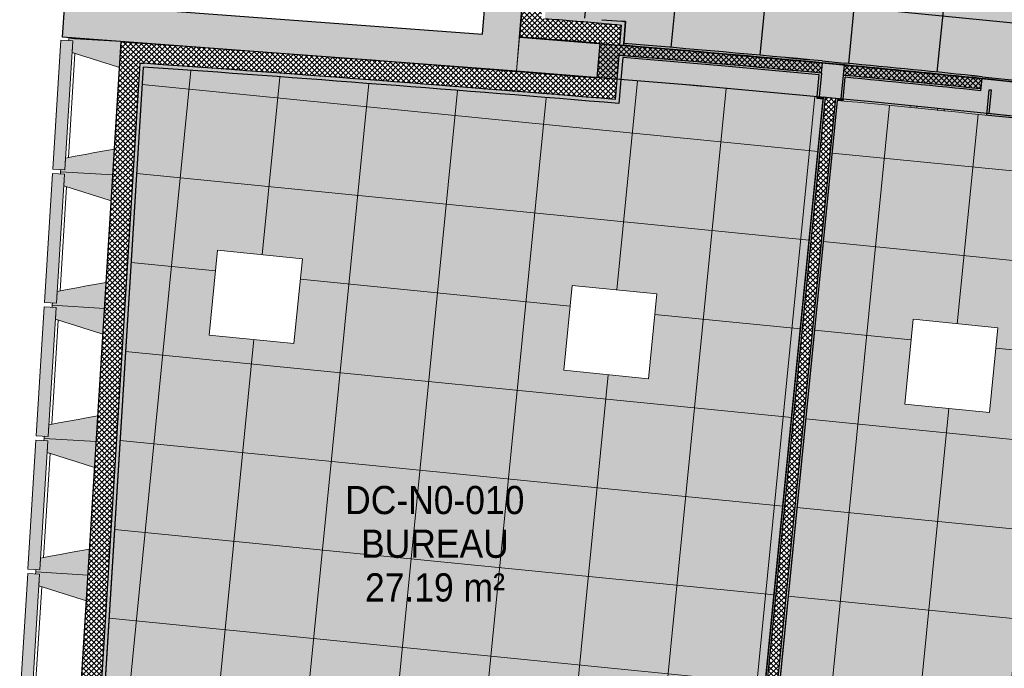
# Model space of a CAD drawing. Header units: centimetres. Extents: x -3137 to 8943, y -3619 to 550.
# Tile 24 of 47: x 5458 to 6122, y -2733 to -2296. Entities that reach past the tile are written whole.
import ezdxf

# ---------------------------------------------------------------- set-up
doc = ezdxf.new("R2010")
doc.units = ezdxf.units.CM
for name, color, linetype, lineweight in [('0-1', 7, 'Continuous', 5), ('ANNOTATIONS-6', 7, 'Continuous', 18), ('HACHURE_C-5', 7, 'Continuous', 18), ('MUR', 7, 'Continuous', 25), ('MUR_C', 7, 'Continuous', 25), ('OSSATURE', 7, 'Continuous', 18), ('OSSATURE_C', 7, 'Continuous', 18), ('PLAF', 7, 'Continuous', 25), ('PLAF-motif surf', 7, 'Continuous', 25)]:
    doc.layers.add(name, color=color, linetype=linetype, lineweight=lineweight)
for name, color, linetype, lineweight, true_color in [('ANNOTATIONS-5', 7, 'Continuous', 18, 0xffcd9b), ('ETIQUETTE-1', 9, 'Continuous', 30, 0x808080), ('HACHURE_C-3', 7, 'Continuous', 5, 0xdadada), ('HACHURE_C-4', 7, 'Continuous', 25, 0xdadada), ('HACHURE_C-7', 7, 'Continuous', 25, 0x787878), ('OSSATURE-4', 7, 'Continuous', 5, 0x787878)]:
    doc.layers.add(name, color=color, linetype=linetype, lineweight=lineweight, true_color=true_color)
doc.styles.add('Arial', font='arial.ttf', dxfattribs={"width": 0.9, "height": 19})
pattern_1 = [(45, (0, 0), (-1.767767, 1.767767), []), (135, (0, 0), (-1.767767, -1.767767), [])]
pattern_2 = [(0, (0, 0), (40.64, 10.16), [1.676, -28.804, 1.676, -28.804, -162.56]), (0, (0, 0), (40.64, 10.16), [-60.96, 1.676, -59.284, 1.676, -28.804, -71.12]), (0, (0, 0), (40.64, 10.16), [-152.4, 1.676, -18.644, 1.676, -49.124]), (120, (15.24, 5.08), (-29.11882, 30.115272), [1.676, -28.804, 1.676, -28.804, -162.56]), (120, (15.24, 5.08), (-29.11882, 30.115272), [-60.96, 1.676, -59.284, 1.676, -28.804, -71.12]), (120, (15.24, 5.08), (-29.11882, 30.115272), [-152.4, 1.676, -18.644, 1.676, -49.124]), (240, (20.32, 25.4), (-11.52118, -40.275272), [1.676, -28.804, 1.676, -28.804, -162.56]), (240, (20.32, 25.4), (-11.52118, -40.275272), [-60.96, 1.676, -59.284, 1.676, -28.804, -71.12]), (240, (20.32, 25.4), (-11.52118, -40.275272), [-152.4, 1.676, -18.644, 1.676, -49.124])]

# ---------------------------------------------------------------- blocks, each defined once
blk = doc.blocks.new('B02_ARC_rvt-3-DDDD_AAA_NNNN_CCC_1_50_N0_Faux plafonds')
at = {"layer": 'ANNOTATIONS-6'}
h = blk.add_hatch(dxfattribs=at)
h.set_pattern_fill('FP_50', color=256, style=0, pattern_type=2)
h.set_pattern_definition([(84.335, (-1090.07, -2646.58), (59.707, -5.923), []), (354.335, (-1090.07, -2646.58), (-5.923, -59.707), [])])
h.paths.add_polyline_path([(-903.48, -2965.4), (-842.38, -2349.36), (-846.55, -2348.95), (-846.45, -2347.84), (-929.71, -2340.23), (-943.7, -2339.05), (-978.72, -2336.2), (-980.03, -2352.35), (-1147.04, -2339.02), (-1300.46, -2327.76), (-1337.89, -2930.14), (-1229.05, -2937.56), (-1115.75, -2946.3), (-1011.25, -2955.24), (-915.03, -2964.31)])
h.paths.add_polyline_path([(-989.75, -2836.26), (-1046.87, -2830.59), (-1041.21, -2773.47), (-984.09, -2779.14)])
h.paths.add_polyline_path([(-1228.58, -2812.57), (-1285.7, -2806.9), (-1280.04, -2749.78), (-1222.92, -2755.45), (-1223.22, -2758.49)])
h.paths.add_polyline_path([(-960.14, -2537.72), (-1017.26, -2532.06), (-1011.6, -2474.94), (-954.48, -2480.6)])
h.paths.add_polyline_path([(-1198.97, -2514.03), (-1256.09, -2508.37), (-1250.42, -2451.25), (-1193.31, -2456.91), (-1194.07, -2464.63)])
h = blk.add_hatch(dxfattribs=at)
h.set_pattern_fill('FP_51', color=256, style=0, pattern_type=2)
h.set_pattern_definition([(84.335, (-621.763, -2693.03), (59.707, -5.923), []), (354.335, (-621.763, -2693.03), (-5.923, -59.707), [])])
h.paths.add_polyline_path([(-453.6, -3017.94), (-370.35, -2403.43), (-490.61, -2387.84), (-606.11, -2374.03), (-702.92, -2363.43), (-727.04, -2360.83), (-832.92, -2350.24), (-894.03, -2966.33), (-783.75, -2977.78), (-673.59, -2990.2), (-563.23, -3003.63), (-456.23, -3017.6)])
h.paths.add_polyline_path([(-521.45, -2882.71), (-578.57, -2877.04), (-572.9, -2819.92), (-515.78, -2825.59)])
h.paths.add_polyline_path([(-760.27, -2859.02), (-817.39, -2853.35), (-811.73, -2796.23), (-754.61, -2801.9)])
h.paths.add_polyline_path([(-491.54, -2584.2), (-548.66, -2578.54), (-542.99, -2521.42), (-485.87, -2527.08)])
h.paths.add_polyline_path([(-730.36, -2560.51), (-787.48, -2554.85), (-781.82, -2497.73), (-724.7, -2503.39)])
at = {"layer": 'HACHURE_C-3'}
for points in [[(-978.25, -2299.46), (-978.04, -2296.97), (-1011.96, -2294.23), (-1029.81, -2292.83), (-1030.01, -2295.32), (-984.77, -2298.93), (-979.78, -2299.34)], [(-843.22, -2324.91), (-843.11, -2323.66), (-910.02, -2317.57), (-976.74, -2311.88), (-976.85, -2313.13), (-909.91, -2318.84), (-856.89, -2323.66)], [(-1338.05, -2932.64), (-1300.31, -2325.26), (-1302.8, -2325.09), (-1340.54, -2932.48), (-1339.3, -2932.56)], [(-735.56, -2335.52), (-735.43, -2334.27), (-781.83, -2329.58), (-828, -2325.09), (-828.12, -2326.34), (-771.65, -2331.87)], [(-902.24, -2965.52), (-840.99, -2348.05), (-842.23, -2347.93), (-903.48, -2965.4), (-902.86, -2965.46)]]:
    blk.add_hatch(color=256, dxfattribs=at).paths.add_polyline_path(points)
at = {"layer": 'HACHURE_C-4'}
h = blk.add_hatch(color=256, dxfattribs=at)
h.paths.add_polyline_path([(-979.82, -2349.85), (-977.41, -2320.1), (-979.9, -2319.9), (-982.31, -2349.65), (-981.07, -2349.75)])
h.paths.add_polyline_path([(-976.85, -2313.13), (-975.55, -2297.18), (-978.04, -2296.97), (-979.34, -2312.92), (-978.09, -2313.02)])
for points in [[(-844, -2333.12), (-843.88, -2331.88), (-911.27, -2325.75), (-977.41, -2320.1), (-977.51, -2321.35), (-910.63, -2327.06), (-844.53, -2333.07)], [(-980.03, -2352.35), (-979.82, -2349.85), (-982.31, -2349.65), (-1141.27, -2336.93), (-1300.31, -2325.26), (-1300.46, -2327.76), (-1140.2, -2339.52), (-981.07, -2352.26)], [(-828.12, -2326.34), (-828, -2325.09), (-843.11, -2323.66), (-843.22, -2324.91), (-829, -2326.25)], [(-845.19, -2347.82), (-843.69, -2331.9), (-843.88, -2331.9), (-844, -2333.12), (-845.06, -2333.07), (-846.43, -2347.7)], [(-829.15, -2349.36), (-827.63, -2333.41), (-828.87, -2333.29), (-830.39, -2349.23)], [(-736.41, -2343.72), (-736.28, -2342.48), (-782.07, -2337.85), (-827.63, -2333.42), (-827.75, -2334.66), (-771.65, -2340.16), (-748.69, -2342.48)], [(-620.54, -2347.95), (-620.42, -2346.71), (-621.66, -2346.57), (-678.53, -2340.28), (-735.43, -2334.27), (-735.56, -2335.52), (-678.04, -2341.6), (-621.04, -2347.9)], [(-842.38, -2349.36), (-842.25, -2348.12), (-846.43, -2347.7), (-846.55, -2348.95), (-845.19, -2349.08)], [(-731.02, -2360.35), (-729.32, -2343.19), (-730.56, -2343.06), (-732.27, -2360.23)], [(-894.03, -2966.33), (-832.79, -2348.86), (-834.02, -2348.74), (-895.27, -2966.21), (-894.65, -2966.27)], [(-829.27, -2350.6), (-829.15, -2349.36), (-832.79, -2349), (-832.92, -2350.24), (-830.39, -2350.49)], [(-370.35, -2403.43), (-370.18, -2402.19), (-490.42, -2386.58), (-610.65, -2372.23), (-730.9, -2359.12), (-731.03, -2360.37), (-610.52, -2373.5), (-484.9, -2388.56), (-379.89, -2402.19)]]:
    blk.add_hatch(color=256, dxfattribs=at).paths.add_polyline_path(points)
at = {"layer": 'HACHURE_C-5'}
h = blk.add_hatch(dxfattribs=at)
h.set_pattern_fill('FP_43', color=256, style=0, pattern_type=2)
h.set_pattern_definition(pattern_1)
h.paths.add_polyline_path([(-1033.62, -2308.58), (-1019.13, -2133.93), (-1032.58, -2132.82), (-1047.08, -2307.55), (-1040.35, -2308.06)])
h = blk.add_hatch(dxfattribs=at)
h.set_pattern_fill('FP_43', color=256, style=0, pattern_type=2)
h.set_pattern_definition(pattern_1)
h.paths.add_polyline_path([(-992.79, -2311.82), (-991.7, -2298.37), (-1032.51, -2295.13), (-1033.62, -2308.58), (-1001.05, -2311.16)])
h = blk.add_hatch(dxfattribs=at)
h.set_pattern_fill('FP_43', color=256, style=0, pattern_type=2)
h.set_pattern_definition(pattern_1)
h.paths.add_polyline_path([(-981.22, -2336.19), (-978.25, -2299.46), (-991.7, -2298.37), (-994.68, -2335.07), (-982.31, -2336.1)])
h = blk.add_hatch(dxfattribs=at)
h.set_pattern_fill('FP_43', color=256, style=0, pattern_type=2)
h.set_pattern_definition(pattern_1)
h.paths.add_polyline_path([(-1341.38, -2945.95), (-1301.96, -2311.61), (-1315.43, -2310.67), (-1354.85, -2945.1), (-1345.15, -2945.71)])
h = blk.add_hatch(dxfattribs=at)
h.set_pattern_fill('FP_43', color=256, style=0, pattern_type=2)
h.set_pattern_definition(pattern_1)
h.paths.add_polyline_path([(-982.31, -2349.65), (-981.22, -2336.19), (-1001.05, -2334.57), (-1147.04, -2322.95), (-1301.96, -2311.61), (-1302.8, -2325.09), (-1287.8, -2326.18), (-1140.2, -2337.02), (-987.95, -2349.19)])
h = blk.add_hatch(dxfattribs=at)
h.set_pattern_fill('FP_43', color=256, style=0, pattern_type=2)
h.set_pattern_definition(pattern_1)
h.paths.add_polyline_path([(-843.88, -2331.88), (-843.22, -2324.91), (-910.63, -2318.78), (-979.34, -2312.92), (-979.9, -2319.9), (-972.38, -2320.53), (-910.02, -2325.86), (-844.53, -2331.82)])
h = blk.add_hatch(dxfattribs=at)
h.set_pattern_fill('FP_43', color=256, style=0, pattern_type=2)
h.set_pattern_definition(pattern_1)
h.paths.add_polyline_path([(-736.28, -2342.48), (-735.56, -2335.52), (-781.95, -2330.83), (-828.12, -2326.34), (-828.78, -2333.3), (-814.76, -2334.66), (-769.65, -2339.1)])
h = blk.add_hatch(dxfattribs=at)
h.set_pattern_fill('FP_43', color=256, style=0, pattern_type=2)
h.set_pattern_definition(pattern_1)
h.paths.add_polyline_path([(-895.52, -2968.7), (-834.02, -2348.74), (-840.99, -2348.05), (-902.48, -2968.01), (-899, -2968.35)])
at = {"layer": 'PLAF-motif surf'}
h = blk.add_hatch(dxfattribs=at)
h.set_pattern_fill('FP_59', color=256, style=0, pattern_type=2)
h.set_pattern_definition([(354.335, (-851.16, -2269.015), (-5.923, -59.707), []), (264.335, (-851.16, -2269.015), (-59.707, 5.923), [])])
h.paths.add_polyline_path([(-621.66, -2346.57), (-604.33, -2176.23), (-866.27, -2147.88), (-1016.74, -2135.39), (-1029.81, -2292.83), (-984.77, -2296.42), (-975.55, -2297.18), (-976.74, -2311.88), (-908.56, -2317.71), (-828, -2325.09), (-769.41, -2330.84), (-723.66, -2335.52), (-666.67, -2341.6), (-656.95, -2342.67)])
h.paths.add_polyline_path([(-791.45, -2274.94), (-851.16, -2269.01), (-845.24, -2209.31), (-785.53, -2215.23)])
at = {"layer": 'ANNOTATIONS-6'}
for p, q in [((-1047.08, -2307.55), (-1032.92, -2136.95)), ((-1033.75, -2146.96), (-1047.08, -2307.55)), ((-1048.99, -2330.47), (-1046.26, -2297.58)), ((-1046.26, -2297.58), (-1048.99, -2330.47)), ((-1315.52, -2312.17), (-1315.43, -2310.67)), ((-1315.43, -2310.67), (-1315.52, -2312.17)), ((-1300.46, -2327.76), (-1337.89, -2930.14)), ((-1337.89, -2930.14), (-1300.46, -2327.76)), ((-1300.46, -2327.76), (-1337.89, -2930.14)), ((-1337.89, -2930.14), (-1300.46, -2327.76)), ((-978.72, -2336.2), (-980.03, -2352.35)), ((-980.03, -2352.35), (-978.72, -2336.2)), ((-978.72, -2336.2), (-980.03, -2352.35)), ((-980.03, -2352.35), (-978.72, -2336.2)), ((-923.07, -2340.77), (-939.68, -2339.33)), ((-939.68, -2339.33), (-923.07, -2340.77)), ((-923.07, -2340.77), (-939.68, -2339.33)), ((-939.68, -2339.33), (-923.07, -2340.77)), ((-903.48, -2965.4), (-842.26, -2348.22)), ((-842.26, -2348.22), (-903.48, -2965.4)), ((-903.48, -2965.4), (-842.26, -2348.22)), ((-842.26, -2348.22), (-903.48, -2965.4)), ((-832.92, -2350.24), (-894.03, -2966.33)), ((-894.03, -2966.33), (-832.92, -2350.24)), ((-832.92, -2350.24), (-894.03, -2966.33)), ((-894.03, -2966.33), (-832.92, -2350.24)), ((-1321.11, -2402), (-1320.92, -2399)), ((-1320.92, -2399), (-1321.11, -2402)), ((-1256.09, -2508.37), (-1250.42, -2451.25)), ((-1250.42, -2451.25), (-1256.09, -2508.37)), ((-1250.42, -2451.25), (-1193.31, -2456.91)), ((-1193.31, -2456.91), (-1250.42, -2451.25)), ((-1193.31, -2456.91), (-1198.97, -2514.03)), ((-1198.97, -2514.03), (-1193.31, -2456.91)), ((-1017.26, -2532.06), (-1011.6, -2474.94)), ((-1011.6, -2474.94), (-1017.26, -2532.06)), ((-1011.6, -2474.94), (-954.48, -2480.6)), ((-954.48, -2480.6), (-1011.6, -2474.94)), ((-954.48, -2480.6), (-960.14, -2537.72)), ((-960.14, -2537.72), (-954.48, -2480.6)), ((-1326.69, -2491.82), (-1326.5, -2488.83)), ((-1326.5, -2488.83), (-1326.69, -2491.82)), ((-787.48, -2554.85), (-781.82, -2497.73)), ((-781.82, -2497.73), (-787.48, -2554.85)), ((-781.82, -2497.73), (-724.7, -2503.39)), ((-724.7, -2503.39), (-781.82, -2497.73)), ((-724.7, -2503.39), (-730.36, -2560.51)), ((-730.36, -2560.51), (-724.7, -2503.39)), ((-1198.97, -2514.03), (-1256.09, -2508.37)), ((-1256.09, -2508.37), (-1198.97, -2514.03)), ((-960.14, -2537.72), (-1017.26, -2532.06)), ((-1017.26, -2532.06), (-960.14, -2537.72)), ((-730.36, -2560.51), (-787.48, -2554.85)), ((-787.48, -2554.85), (-730.36, -2560.51)), ((-1332.27, -2581.65), (-1332.08, -2578.66)), ((-1332.08, -2578.66), (-1332.27, -2581.65)), ((-1337.85, -2671.48), (-1337.66, -2668.48)), ((-1337.66, -2668.48), (-1337.85, -2671.48))]:
    blk.add_line(p, q, dxfattribs=at)
for centre, radius, start, end in [((-2999.15, -26565.43), 24297.13, 85.23314, 85.990995), ((-2999.15, -26565.43), 24297.13, 85.23314, 85.990995), ((-2999.15, -26565.43), 24297.13, 85.23314, 85.990995), ((-2999.15, -26565.43), 24297.13, 85.23314, 85.990995), ((-1946.38, -14071.6), 11774.12, 84.041866, 84.573481), ((-1946.38, -14071.6), 11774.12, 84.041866, 84.573481), ((-1946.38, -14071.6), 11774.12, 84.041866, 84.573481), ((-1946.38, -14071.6), 11774.12, 84.041866, 84.573481)]:
    blk.add_arc(centre, radius, start, end, dxfattribs=at)
at = {"layer": 'MUR_C'}
for p, q in [((-1047.08, -2307.55), (-1032.68, -2134.06)), ((-979.34, -2312.92), (-978.25, -2299.46)), ((-975.55, -2297.18), (-976.74, -2311.88)), ((-1354.85, -2945.1), (-1315.43, -2310.67)), ((-994.68, -2335.07), (-992.79, -2311.82)), ((-981.22, -2336.19), (-979.9, -2319.9)), ((-977.51, -2321.35), (-978.73, -2336.4)), ((-1302.8, -2325.09), (-1340.54, -2932.48)), ((-1300.46, -2327.76), (-1337.89, -2930.14)), ((-843.22, -2324.91), (-843.88, -2331.88)), ((-828.12, -2326.34), (-843.22, -2324.91)), ((-843.11, -2323.66), (-828, -2325.09)), ((-828.78, -2333.3), (-828.12, -2326.34)), ((-846.43, -2347.7), (-845.06, -2333.02)), ((-843.69, -2331.9), (-845.19, -2347.82)), ((-843.88, -2331.88), (-843.69, -2331.9)), ((-830.39, -2349.23), (-828.87, -2333.29)), ((-827.75, -2334.66), (-829.15, -2349.36)), ((-828.87, -2333.29), (-828.78, -2333.3)), ((-827.63, -2333.41), (-828.78, -2333.3)), ((-828.78, -2333.3), (-827.63, -2333.41)), ((-982.31, -2349.65), (-981.22, -2336.19)), ((-978.73, -2336.4), (-979.82, -2349.85)), ((-735.56, -2335.52), (-736.41, -2343.72)), ((-902.24, -2965.52), (-840.99, -2348.05)), ((-846.55, -2348.95), (-846.43, -2347.7)), ((-845.19, -2347.82), (-842.25, -2348.12)), ((-842.25, -2348.12), (-842.23, -2347.93)), ((-842.23, -2347.93), (-832.78, -2348.86)), ((-732.27, -2360.23), (-730.56, -2343.06)), ((-729.32, -2343.19), (-730.9, -2359.12)), ((-730.56, -2343.06), (-729.32, -2343.19)), ((-979.82, -2349.85), (-980.03, -2352.35)), ((-903.48, -2965.4), (-842.38, -2349.36)), ((-895.27, -2966.21), (-834.02, -2348.74)), ((-832.92, -2350.24), (-894.03, -2966.33)), ((-842.38, -2349.36), (-846.55, -2348.95)), ((-829.27, -2350.6), (-832.92, -2350.24)), ((-832.78, -2348.86), (-832.79, -2349)), ((-832.79, -2349), (-830.39, -2349.23)), ((-829.15, -2349.36), (-829.27, -2350.6)), ((-731.02, -2360.35), (-732.27, -2360.23))]:
    blk.add_line(p, q, dxfattribs=at)
at = {"layer": 'MUR_C', "flags": 128}
for points in [[(-991.5, -2295.87), (-984.77, -2296.42), (-978.04, -2296.97)], [(-978.04, -2296.97), (-976.8, -2297.08), (-975.55, -2297.18)], [(-1033.62, -2308.58), (-1040.35, -2308.06), (-1047.08, -2307.55)], [(-1315.43, -2310.67), (-1308.7, -2311.14), (-1301.96, -2311.61)], [(-1301.96, -2311.61), (-1300.72, -2311.7), (-1299.47, -2311.79)], [(-1299.47, -2311.79), (-1147.04, -2322.95), (-994.68, -2335.07)], [(-1031.13, -2308.78), (-1032.38, -2308.68), (-1033.62, -2308.58)], [(-979.34, -2312.92), (-978.09, -2313.02), (-976.85, -2313.13)], [(-977.41, -2320.1), (-978.66, -2320), (-979.9, -2319.9)], [(-845.06, -2333.02), (-911.27, -2327), (-977.51, -2321.35)], [(-1302.8, -2325.09), (-1301.55, -2325.17), (-1300.31, -2325.26)], [(-735.43, -2334.27), (-678.53, -2340.28), (-621.66, -2346.57)]]:
    blk.add_lwpolyline(points, dxfattribs=at)
at = {"layer": 'MUR_C'}
for centre, radius, start, end in [((-1946.38, -14071.6), 11811.87, 85.364068, 85.5505), ((-1946.38, -14071.6), 11798.37, 85.364068, 85.550838), ((-1946.38, -14071.6), 11798.37, 84.634951, 85.286368), ((-1946.38, -14071.6), 11799.62, 84.634951, 85.286376), ((-1946.38, -14071.6), 11791.37, 84.634951, 85.286322), ((-2999.15, -26565.43), 24297.13, 85.23314, 85.990995), ((-2999.15, -26565.43), 24299.63, 85.239048, 85.991042), ((-1946.38, -14071.6), 11798.37, 84.109576, 84.561249), ((-1946.38, -14071.6), 11799.62, 84.109576, 84.561249), ((-1946.38, -14071.6), 11790.12, 84.109576, 84.555639), ((-1946.38, -14071.6), 11791.37, 84.109576, 84.55564), ((-1946.38, -14071.6), 11798.37, 83.547768, 84.109576), ((-1946.38, -14071.6), 11774.12, 82.307532, 84.075214), ((-1946.38, -14071.6), 11775.37, 82.307532, 84.07524)]:
    blk.add_arc(centre, radius, start, end, dxfattribs=at)
blk.add_open_spline([(-991.7, -2298.37), (-989.46, -2298.55), (-984.97, -2298.91), (-980.49, -2299.28), (-978.25, -2299.46)], degree=3, dxfattribs=at)
at = {"layer": 'PLAF'}
for p, q in [((-978.04, -2296.97), (-975.55, -2297.18)), ((-975.55, -2297.18), (-978.04, -2296.97)), ((-975.55, -2297.18), (-978.04, -2296.97)), ((-976.85, -2313.13), (-975.55, -2297.18)), ((-975.55, -2297.18), (-976.74, -2311.88)), ((-976.74, -2311.88), (-975.55, -2297.18)), ((-867.82, -2321.37), (-853.21, -2322.72)), ((-853.21, -2322.72), (-867.82, -2321.37)), ((-742.21, -2333.58), (-738.7, -2333.94)), ((-738.7, -2333.94), (-742.21, -2333.58)), ((-733.48, -2335.73), (-735.56, -2335.52))]:
    blk.add_line(p, q, dxfattribs=at)
blk = doc.blocks.new('B02_DC_STR_rvt-3-DDDD_AAA_NNNN_CCC_1_50_N0_Faux plafonds')
at = {"layer": 'ANNOTATIONS-6'}
h = blk.add_hatch(dxfattribs=at)
h.set_pattern_fill('FP_133', color=256, style=0, pattern_type=2)
h.set_pattern_definition([(68.056, (-984.111, 87.866), (7.572687, 27.760334), [0.83592, -14.363, 0.83592, -14.363, -81.059]), (68.056, (-984.111, 87.866), (7.572687, 27.760334), [-30.397, 0.83592, -29.561, 0.83592, -14.363, -35.463]), (68.056, (-984.111, 87.866), (7.572687, 27.760334), [-75.993, 0.83592, -9.296, 0.83592, -24.495]), (99.919, (-981.271, 99.397), (-5.425861, 13.1011974), [0.90674, -15.579, 0.90674, -15.579, -87.927]), (99.919, (-981.271, 99.397), (-5.425861, 13.1011974), [-32.972, 0.90674, -32.066, 0.90674, -15.579, -38.468]), (99.919, (-981.271, 99.397), (-5.425861, 13.1011974), [-82.431, 0.90674, -10.084, 0.90674, -26.57]), (264.652, (-980.325, 119.674), (-2.1468562, -40.8617756), [1.676, -28.794, 1.676, -28.794, -162.506]), (264.652, (-980.325, 119.674), (-2.1468562, -40.8617756), [-60.94, 1.676, -59.264, 1.676, -28.794, -71.096]), (264.652, (-980.325, 119.674), (-2.1468562, -40.8617756), [-152.35, 1.676, -18.637, 1.676, -49.107])])
h.paths.add_polyline_path([(-1274.14, -2313.64), (-1274.14, -2313.62), (-1278.63, -2313.31)])
h = blk.add_hatch(dxfattribs=at)
h.set_pattern_fill('FP_131', color=256, style=0, pattern_type=2)
h.set_pattern_definition([(68.124, (-794.482, 71.379), (7.583463, 27.8379525), [0.83952, -14.424, 0.83952, -95.832]), (68.124, (-794.482, 71.379), (7.583463, 27.8379525), [-16.103, -14.424, 0.83952, -29.688, -50.88]), (68.124, (-794.482, 71.379), (7.583463, 27.8379525), [-61.056, 0.83952, -14.424, 0.83952, -34.776]), (68.124, (-794.482, 71.379), (7.583463, 27.8379525), [-77.159, -9.336, 0.83952, -24.6]), (99.972, (-791.639, 82.937), (-5.4333456, 13.00053), [0.90322, -15.519, 0.90322, -15.519, -87.585]), (99.972, (-791.639, 82.937), (-5.4333456, 13.00053), [-32.844, 0.90322, -31.941, 0.90322, -15.519, -38.318]), (99.972, (-791.639, 82.937), (-5.4333456, 13.00053), [-82.111, 0.90322, -10.045, 0.90322, -26.467]), (264.645, (-790.691, 103.201), (-2.1497018, -40.8386134), [1.676, -28.796, 1.676, -191.312]), (264.645, (-790.691, 103.201), (-2.1497018, -40.8386134), [-32.148, -28.796, 1.676, -59.268, -101.573]), (264.645, (-790.691, 103.201), (-2.1497018, -40.8386134), [-121.887, 1.676, -28.796, 1.676, -69.425]), (264.645, (-790.691, 103.201), (-2.1497018, -40.8386134), [-154.035, -18.639, 1.676, -49.11])])
h.paths.add_polyline_path([(-1080.38, -2328.25), (-1080.37, -2328.12), (-1084.86, -2327.78), (-1084.86, -2327.9)])
h = blk.add_hatch(dxfattribs=at)
h.set_pattern_fill('FP_66', color=256, style=0, pattern_type=2)
h.set_pattern_definition(pattern_2)
h.paths.add_polyline_path([(-1066.43, -2329.36), (-1066.41, -2329.16), (-1080.37, -2328.12), (-1080.38, -2328.25), (-1072.02, -2328.92)])
h = blk.add_hatch(dxfattribs=at)
h.set_pattern_fill('FP_132', color=256, style=0, pattern_type=2)
h.set_pattern_definition([(68.124, (-873.689, 78.496), (7.583463, 27.8379525), [0.83952, -14.424, 0.83952, -95.832]), (68.124, (-873.689, 78.496), (7.583463, 27.8379525), [-16.103, -14.424, 0.83952, -29.688, -50.88]), (68.124, (-873.689, 78.496), (7.583463, 27.8379525), [-61.056, 0.83952, -14.424, 0.83952, -34.776]), (68.124, (-873.689, 78.496), (7.583463, 27.8379525), [-77.159, -9.336, 0.83952, -24.6]), (99.972, (-870.846, 90.054), (-5.4333456, 13.00053), [0.90322, -15.519, 0.90322, -15.519, -87.585]), (99.972, (-870.846, 90.054), (-5.4333456, 13.00053), [-32.844, 0.90322, -31.941, 0.90322, -15.519, -38.318]), (99.972, (-870.846, 90.054), (-5.4333456, 13.00053), [-82.111, 0.90322, -10.045, 0.90322, -26.467]), (264.645, (-869.898, 110.317), (-2.1497018, -40.8386134), [1.676, -28.796, 1.676, -191.312]), (264.645, (-869.898, 110.317), (-2.1497018, -40.8386134), [-32.148, -28.796, 1.676, -59.268, -101.573]), (264.645, (-869.898, 110.317), (-2.1497018, -40.8386134), [-121.887, 1.676, -28.796, 1.676, -69.425]), (264.645, (-869.898, 110.317), (-2.1497018, -40.8386134), [-154.035, -18.639, 1.676, -49.11])])
h.paths.add_polyline_path([(-1061.94, -2329.72), (-1061.92, -2329.5), (-1066.41, -2329.16), (-1066.43, -2329.36), (-1064.73, -2329.5)])
h = blk.add_hatch(dxfattribs=at)
h.set_pattern_fill('FP_129', color=256, style=0, pattern_type=2)
h.set_pattern_definition([(69.801, (-458.132, 49.576), (7.9524815, 30.150433), [0.95002, -16.323, 0.95002, -108.446]), (69.801, (-458.132, 49.576), (7.9524815, 30.150433), [-18.223, -16.323, 0.95002, -33.596, -57.577]), (69.801, (-458.132, 49.576), (7.9524815, 30.150433), [-69.092, 0.95002, -16.323, 0.95002, -39.354]), (69.801, (-458.132, 49.576), (7.9524815, 30.150433), [-87.315, -10.565, 0.95002, -27.838]), (101.965, (-455.15, 61.949), (-5.6975815, 9.8150484), [0.79115, -13.593, 0.79115, -90.311]), (101.965, (-455.15, 61.949), (-5.6975815, 9.8150484), [-15.176, -13.593, 0.79115, -27.978, -47.948]), (101.965, (-455.15, 61.949), (-5.6975815, 9.8150484), [-57.538, 0.79115, -13.593, 0.79115, -32.773]), (101.965, (-455.15, 61.949), (-5.6975815, 9.8150484), [-72.714, -8.799, 0.79115, -23.183]), (264.376, (-454.156, 81.723), (-2.2544559, -39.96544), [1.674, -28.756, 1.674, -28.756, -162.289]), (264.376, (-454.156, 81.723), (-2.2544559, -39.96544), [-60.858, 1.674, -59.185, 1.674, -28.756, -71.001]), (264.376, (-454.156, 81.723), (-2.2544559, -39.96544), [-152.146, 1.674, -18.613, 1.674, -49.042])])
h.paths.add_polyline_path([(-779.42, -2355.59), (-779.29, -2354.32), (-783.76, -2353.86), (-783.9, -2355.14), (-781.82, -2355.35)])
h = blk.add_hatch(dxfattribs=at)
h.set_pattern_fill('FP_105', color=256, style=0, pattern_type=2)
h.set_pattern_definition(pattern_2)
h.paths.add_polyline_path([(-765.49, -2356.98), (-765.36, -2355.74), (-779.29, -2354.32), (-779.42, -2355.59), (-771.65, -2356.37)])
h = blk.add_hatch(dxfattribs=at)
h.set_pattern_fill('FP_130', color=256, style=0, pattern_type=2)
h.set_pattern_definition([(69.801, (-537.196, 58.131), (7.9524815, 30.150433), [0.95002, -16.323, 0.95002, -108.446]), (69.801, (-537.196, 58.131), (7.9524815, 30.150433), [-18.223, -16.323, 0.95002, -33.596, -57.577]), (69.801, (-537.196, 58.131), (7.9524815, 30.150433), [-69.092, 0.95002, -16.323, 0.95002, -39.354]), (69.801, (-537.196, 58.131), (7.9524815, 30.150433), [-87.315, -10.565, 0.95002, -27.838]), (101.965, (-534.214, 70.505), (-5.6975815, 9.8150484), [0.79115, -13.593, 0.79115, -90.311]), (101.965, (-534.214, 70.505), (-5.6975815, 9.8150484), [-15.176, -13.593, 0.79115, -27.978, -47.948]), (101.965, (-534.214, 70.505), (-5.6975815, 9.8150484), [-57.538, 0.79115, -13.593, 0.79115, -32.773]), (101.965, (-534.214, 70.505), (-5.6975815, 9.8150484), [-72.714, -8.799, 0.79115, -23.183]), (264.376, (-533.22, 90.279), (-2.2544559, -39.96544), [1.674, -28.756, 1.674, -28.756, -162.289]), (264.376, (-533.22, 90.279), (-2.2544559, -39.96544), [-60.858, 1.674, -59.185, 1.674, -28.756, -71.001]), (264.376, (-533.22, 90.279), (-2.2544559, -39.96544), [-152.146, 1.674, -18.613, 1.674, -49.042])])
h.paths.add_polyline_path([(-761.01, -2357.43), (-760.88, -2356.2), (-765.36, -2355.74), (-765.49, -2356.98)])
at = {"layer": 'HACHURE_C-7'}
for points in [[(-1047.08, -2307.55), (-1029.35, -2093.95), (-1054.27, -2091.88), (-1072.02, -2305.68)], [(-1048.99, -2330.47), (-1047.08, -2307.55), (-1353.3, -2284.63), (-1355.01, -2307.57), (-1072.02, -2328.74)], [(276.99, -2508.03), (281.31, -2485.44), (260.29, -2481.44), (156.65, -2462.16), (48.5, -2443.09), (-59.81, -2425.03), (-168.29, -2407.98), (-282.45, -2391.17), (-385.7, -2376.9), (-494.61, -2362.88), (-612.1, -2348.91), (-620.54, -2347.95), (-727.04, -2336.4), (-833.63, -2325.81), (-943.7, -2315.92), (-1047.08, -2307.55), (-1048.99, -2330.47), (-929.25, -2340.23), (-809.61, -2351.22), (-690.09, -2363.43), (-570.71, -2376.86), (-451.47, -2391.5), (-332.38, -2407.36), (-213.46, -2424.43), (-94.72, -2442.72), (23.83, -2462.22), (145.95, -2483.62), (268.64, -2506.43), (272.96, -2507.26)]]:
    blk.add_hatch(color=256, dxfattribs=at).paths.add_polyline_path(points)
at = {"layer": 'OSSATURE-4'}
for points in [[(-1353.37, -2396.99), (-1347.98, -2310.15), (-1356.03, -2309.65), (-1361.42, -2396.49), (-1356.11, -2396.82)], [(-1316.52, -2328.14), (-1315.43, -2310.67), (-1350.62, -2308.49), (-1350.71, -2309.98), (-1347.98, -2310.15), (-1348.47, -2318.06), (-1322.91, -2326.12)], [(-1321.01, -2400.5), (-1319.93, -2383.03), (-1352.88, -2389.08), (-1353.37, -2396.99), (-1356.11, -2396.82), (-1356.2, -2398.31), (-1326.52, -2400.16)], [(-1358.95, -2486.81), (-1353.56, -2399.98), (-1361.61, -2399.48), (-1367, -2486.31), (-1361.69, -2486.64)], [(-1322.1, -2417.97), (-1321.01, -2400.5), (-1356.2, -2398.31), (-1356.29, -2399.81), (-1353.56, -2399.98), (-1354.05, -2407.89), (-1328.49, -2415.95)], [(-1326.59, -2490.33), (-1325.51, -2472.86), (-1358.46, -2478.91), (-1358.95, -2486.81), (-1361.69, -2486.64), (-1361.78, -2488.14), (-1332.1, -2489.99)], [(-1364.54, -2576.64), (-1359.14, -2489.81), (-1367.19, -2489.31), (-1372.59, -2576.14), (-1367.27, -2576.47)], [(-1327.68, -2507.79), (-1326.59, -2490.33), (-1361.78, -2488.14), (-1361.88, -2489.64), (-1359.14, -2489.81), (-1359.63, -2497.72), (-1334.07, -2505.78)], [(-1332.18, -2580.15), (-1331.09, -2562.69), (-1364.04, -2568.73), (-1364.54, -2576.64), (-1367.27, -2576.47), (-1367.37, -2577.97), (-1337.68, -2579.81)], [(-1370.12, -2666.47), (-1364.72, -2579.63), (-1372.77, -2579.13), (-1378.17, -2665.97), (-1372.85, -2666.3)], [(-1333.26, -2597.62), (-1332.18, -2580.15), (-1367.37, -2577.97), (-1367.46, -2579.46), (-1364.72, -2579.63), (-1365.21, -2587.54), (-1339.65, -2595.6)], [(-1337.76, -2669.98), (-1336.67, -2652.51), (-1369.63, -2658.56), (-1370.12, -2666.47), (-1372.85, -2666.3), (-1372.95, -2667.79), (-1343.26, -2669.64)], [(-1375.7, -2756.29), (-1370.3, -2669.46), (-1378.35, -2668.96), (-1383.75, -2755.79), (-1378.44, -2756.12)], [(-1338.84, -2687.45), (-1337.76, -2669.98), (-1372.95, -2667.79), (-1373.04, -2669.29), (-1370.3, -2669.46), (-1370.79, -2677.37), (-1345.15, -2685.46)]]:
    blk.add_hatch(color=256, dxfattribs=at).paths.add_polyline_path(points)
at = {"layer": 'ANNOTATIONS-6'}
for p, q in [((-1047.08, -2307.55), (-1032.58, -2132.82)), ((-1032.58, -2132.82), (-1047.08, -2307.55)), ((-1048.99, -2330.47), (-1047.08, -2307.55)), ((-1047.08, -2307.55), (-1048.99, -2330.47)), ((-1313.4, -2310.81), (-1313.4, -2310.68)), ((-1313.4, -2310.68), (-1278.63, -2313.28)), ((-1278.63, -2313.28), (-1313.4, -2310.68)), ((-1313.4, -2310.68), (-1313.4, -2310.81)), ((-1109.1, -2325.97), (-1084.86, -2327.78)), ((-1084.86, -2327.78), (-1109.1, -2325.97)), ((-1084.87, -2327.9), (-1084.86, -2327.78)), ((-1080.37, -2328.12), (-1080.38, -2328.25)), ((-1066.41, -2329.16), (-1066.43, -2329.36)), ((-1061.92, -2329.5), (-1061.94, -2329.72)), ((-1061.92, -2329.5), (-1048.99, -2330.47)), ((-1048.99, -2330.47), (-1061.92, -2329.5)), ((-783.9, -2355.14), (-783.76, -2353.86)), ((-779.29, -2354.32), (-779.42, -2355.59)), ((-765.36, -2355.74), (-765.49, -2356.98)), ((-760.88, -2356.2), (-761.01, -2357.43))]:
    blk.add_line(p, q, dxfattribs=at)
at = {"layer": 'MUR'}
for p, q in [((-1347.47, -2308.13), (-1340.36, -2308.67)), ((-1340.36, -2308.67), (-1338.07, -2308.84))]:
    blk.add_line(p, q, dxfattribs=at)
at = {"layer": 'MUR_C'}
for p, q in [((-1072.02, -2305.68), (-1054.27, -2091.88)), ((-1032.58, -2132.82), (-1047.08, -2307.55)), ((-1355.01, -2307.57), (-1353.3, -2284.63)), ((-1353.3, -2284.63), (-1072.02, -2305.68)), ((-1048.99, -2330.47), (-1355.01, -2307.57))]:
    blk.add_line(p, q, dxfattribs=at)
at = {"layer": 'MUR_C', "flags": 128}
for points in [[(-1047.08, -2307.55), (-940.32, -2316.2), (-833.63, -2325.81), (-727.04, -2336.4), (-620.54, -2347.95)], [(260.29, -2504.83), (142.17, -2482.92), (23.83, -2462.22), (-94.72, -2442.72), (-213.46, -2424.43), (-332.38, -2407.36), (-451.47, -2391.5), (-570.71, -2376.86), (-690.09, -2363.43), (-809.61, -2351.22), (-929.25, -2340.23), (-1048.99, -2330.47)]]:
    blk.add_lwpolyline(points, dxfattribs=at)
at = {"layer": 'OSSATURE'}
for p, q in [((-1346.57, -2318.66), (-1350.92, -2388.72)), ((-1352.15, -2408.49), (-1356.5, -2478.55)), ((-1357.73, -2498.32), (-1362.08, -2568.37)), ((-1363.31, -2588.14), (-1367.67, -2658.2)), ((-1368.89, -2677.97), (-1373.25, -2748.03))]:
    blk.add_line(p, q, dxfattribs=at)
at = {"layer": 'OSSATURE_C'}
for p, q in [((-1361.42, -2396.49), (-1356.03, -2309.65)), ((-1356.03, -2309.65), (-1347.98, -2310.15)), ((-1347.98, -2310.15), (-1353.37, -2396.99)), ((-1350.71, -2309.98), (-1350.62, -2308.49)), ((-1347.98, -2310.15), (-1350.71, -2309.98)), ((-1350.62, -2308.49), (-1315.43, -2310.67)), ((-1348.47, -2318.06), (-1347.98, -2310.15)), ((-1315.43, -2310.67), (-1316.52, -2328.14)), ((-1319.93, -2383.03), (-1321.01, -2400.5)), ((-1353.37, -2396.99), (-1352.88, -2389.08)), ((-1367, -2486.31), (-1361.61, -2399.48)), ((-1361.61, -2399.48), (-1353.56, -2399.98)), ((-1353.37, -2396.99), (-1361.42, -2396.49)), ((-1353.56, -2399.98), (-1358.95, -2486.81)), ((-1356.29, -2399.81), (-1356.2, -2398.31)), ((-1353.56, -2399.98), (-1356.29, -2399.81)), ((-1356.2, -2398.31), (-1356.11, -2396.82)), ((-1321.01, -2400.5), (-1356.2, -2398.31)), ((-1356.2, -2398.31), (-1321.01, -2400.5)), ((-1356.11, -2396.82), (-1353.37, -2396.99)), ((-1354.05, -2407.89), (-1353.56, -2399.98)), ((-1321.01, -2400.5), (-1322.1, -2417.97)), ((-1325.51, -2472.86), (-1326.59, -2490.33)), ((-1358.95, -2486.81), (-1358.46, -2478.91)), ((-1358.95, -2486.81), (-1367, -2486.31)), ((-1361.78, -2488.14), (-1361.69, -2486.64)), ((-1361.69, -2486.64), (-1358.95, -2486.81)), ((-1372.59, -2576.14), (-1367.19, -2489.31)), ((-1367.19, -2489.31), (-1359.14, -2489.81)), ((-1359.14, -2489.81), (-1364.54, -2576.64)), ((-1361.88, -2489.64), (-1361.78, -2488.14)), ((-1359.14, -2489.81), (-1361.88, -2489.64)), ((-1326.59, -2490.33), (-1361.78, -2488.14)), ((-1361.78, -2488.14), (-1326.59, -2490.33)), ((-1359.63, -2497.72), (-1359.14, -2489.81)), ((-1326.59, -2490.33), (-1327.68, -2507.79)), ((-1331.09, -2562.69), (-1332.18, -2580.15)), ((-1364.54, -2576.64), (-1364.04, -2568.73)), ((-1378.17, -2665.97), (-1372.77, -2579.13)), ((-1372.77, -2579.13), (-1364.72, -2579.63)), ((-1364.54, -2576.64), (-1372.59, -2576.14)), ((-1364.72, -2579.63), (-1370.12, -2666.47)), ((-1367.46, -2579.46), (-1367.37, -2577.97)), ((-1364.72, -2579.63), (-1367.46, -2579.46)), ((-1367.37, -2577.97), (-1367.27, -2576.47)), ((-1332.18, -2580.15), (-1367.37, -2577.97)), ((-1367.37, -2577.97), (-1332.18, -2580.15)), ((-1367.27, -2576.47), (-1364.54, -2576.64)), ((-1365.21, -2587.54), (-1364.72, -2579.63)), ((-1332.18, -2580.15), (-1333.26, -2597.62)), ((-1336.67, -2652.51), (-1337.76, -2669.98)), ((-1370.12, -2666.47), (-1369.63, -2658.56)), ((-1370.12, -2666.47), (-1378.17, -2665.97)), ((-1372.95, -2667.79), (-1372.85, -2666.3)), ((-1372.85, -2666.3), (-1370.12, -2666.47)), ((-1383.75, -2755.79), (-1378.35, -2668.96)), ((-1378.35, -2668.96), (-1370.3, -2669.46)), ((-1370.3, -2669.46), (-1375.7, -2756.29)), ((-1373.04, -2669.29), (-1372.95, -2667.79)), ((-1370.3, -2669.46), (-1373.04, -2669.29)), ((-1337.76, -2669.98), (-1372.95, -2667.79)), ((-1372.95, -2667.79), (-1337.76, -2669.98)), ((-1370.79, -2677.37), (-1370.3, -2669.46)), ((-1337.76, -2669.98), (-1338.84, -2687.45))]:
    blk.add_line(p, q, dxfattribs=at)
at = {"layer": 'OSSATURE_C', "flags": 128}
for points in [[(-1316.52, -2328.14), (-1322.91, -2326.12), (-1329.3, -2324.11), (-1335.69, -2322.09), (-1342.08, -2320.08), (-1348.47, -2318.06)], [(-1352.88, -2389.08), (-1346.29, -2387.87), (-1339.7, -2386.66), (-1333.11, -2385.45), (-1326.52, -2384.24), (-1319.93, -2383.03)], [(-1322.1, -2417.97), (-1328.49, -2415.95), (-1334.88, -2413.94), (-1341.27, -2411.92), (-1347.66, -2409.9), (-1354.05, -2407.89)], [(-1358.46, -2478.91), (-1351.87, -2477.7), (-1345.28, -2476.49), (-1338.69, -2475.28), (-1332.1, -2474.07), (-1325.51, -2472.86)], [(-1327.68, -2507.79), (-1334.07, -2505.78), (-1340.46, -2503.76), (-1346.85, -2501.75), (-1353.24, -2499.73), (-1359.63, -2497.72)], [(-1364.04, -2568.73), (-1357.45, -2567.52), (-1350.86, -2566.31), (-1344.27, -2565.11), (-1337.68, -2563.9), (-1331.09, -2562.69)], [(-1333.26, -2597.62), (-1339.65, -2595.6), (-1346.04, -2593.59), (-1352.43, -2591.57), (-1358.82, -2589.56), (-1365.21, -2587.54)], [(-1369.63, -2658.56), (-1363.03, -2657.35), (-1356.44, -2656.14), (-1349.85, -2654.93), (-1343.26, -2653.72), (-1336.67, -2652.51)], [(-1338.84, -2687.45), (-1345.23, -2685.43), (-1351.62, -2683.42), (-1358.01, -2681.4), (-1364.4, -2679.38), (-1370.79, -2677.37)]]:
    blk.add_lwpolyline(points, dxfattribs=at)

msp = doc.modelspace()

# ---------------------------------------------------------------- hatches: boundary and pattern name
at = {"layer": 'ANNOTATIONS-5'}
h = msp.add_hatch(color=256, dxfattribs=at)
h.paths.add_polyline_path([(6221.579, -2347.954), (6152.559, -2340.377), (6136.954, -2338.773), (6221.573, -2347.954)])
h.paths.add_polyline_path([(6220.464, -2346.57), (6237.793, -2176.234), (6181.206, -2170.105), (6181.34, -2168.863), (6180.719, -2168.795), (6180.584, -2170.038), (6082.486, -2159.413), (6082.621, -2158.17), (6082, -2158.103), (6081.865, -2159.345), (5975.238, -2147.815), (5825.385, -2135.386), (5812.316, -2292.831), (5857.352, -2296.422), (5866.571, -2297.178), (5865.379, -2311.88), (5933.565, -2317.705), (6014.126, -2325.093), (6072.711, -2330.836), (6118.463, -2335.518), (6175.45, -2341.595), (6185.171, -2342.67)])
h.paths.add_polyline_path([(6014.006, -2326.361), (6014.008, -2326.337), (6013.767, -2326.337)])
h.paths.add_polyline_path([(6050.669, -2274.937), (5990.962, -2269.015), (5996.884, -2209.308), (6056.591, -2215.23), (6054.925, -2232.029)])
h = msp.add_hatch(color=256, dxfattribs=at)
h.paths.add_polyline_path([(5938.644, -2965.399), (5999.748, -2349.36), (5995.572, -2348.946), (5995.676, -2347.839), (5912.301, -2340.225), (5898.42, -2339.055), (5863.407, -2336.199), (5862.097, -2352.345), (5695.086, -2339.019), (5541.662, -2327.757), (5504.23, -2930.141), (5613.078, -2937.556), (5726.37, -2946.299), (5830.869, -2955.242), (5927.095, -2964.31)])
h.paths.add_polyline_path([(5852.369, -2836.256), (5795.249, -2830.59), (5800.915, -2773.47), (5858.035, -2779.136)])
h.paths.add_polyline_path([(5613.541, -2812.567), (5556.421, -2806.901), (5562.087, -2749.781), (5619.207, -2755.447), (5618.905, -2758.49)])
h.paths.add_polyline_path([(5881.98, -2537.721), (5824.861, -2532.055), (5830.526, -2474.935), (5887.646, -2480.601), (5883.425, -2523.155)])
h.paths.add_polyline_path([(5643.152, -2514.032), (5586.033, -2508.366), (5591.698, -2451.246), (5648.818, -2456.912), (5643.714, -2508.366)])
h = msp.add_hatch(color=256, dxfattribs=at)
h.paths.add_polyline_path([(6388.519, -3017.945), (6471.774, -2403.43), (6347.51, -2387.339), (6230.026, -2373.327), (6109.855, -2360.228), (6109.964, -2359.133), (6048.503, -2352.913), (6021.143, -2350.178), (6012.969, -2349.427), (6012.857, -2350.602), (6009.207, -2350.24), (5948.098, -2966.335), (6058.369, -2977.782), (6168.535, -2990.201), (6278.895, -3003.629), (6385.896, -3017.602)])
h.paths.add_polyline_path([(6320.678, -2882.706), (6263.558, -2877.041), (6269.223, -2819.921), (6326.343, -2825.587)])
h.paths.add_polyline_path([(6081.85, -2859.017), (6024.73, -2853.352), (6030.395, -2796.232), (6087.515, -2801.898)])
h.paths.add_polyline_path([(6350.587, -2584.201), (6293.468, -2578.535), (6299.133, -2521.416), (6356.253, -2527.081)])
h.paths.add_polyline_path([(6111.759, -2560.512), (6054.64, -2554.846), (6060.305, -2497.727), (6117.425, -2503.392), (6112.321, -2554.846)])
h.paths.add_polyline_path([(6431.796, -2396.979), (6414.571, -2394.731), (6414.571, -2394.742)])
h.paths.add_polyline_path([(6312.113, -2381.854), (6299.133, -2380.295), (6299.871, -2380.392)])

# ---------------------------------------------------------------- block references
at = {"layer": '0-1'}
for name in ['B02_DC_STR_rvt-3-DDDD_AAA_NNNN_CCC_1_50_N0_Faux plafonds', 'B02_ARC_rvt-3-DDDD_AAA_NNNN_CCC_1_50_N0_Faux plafonds']:
    msp.add_blockref(name, (6842.123, 0), dxfattribs=at)

# ---------------------------------------------------------------- texts
at = {"layer": 'ETIQUETTE-1', "char_height": 19, "attachment_point": 1, "style": 'Arial'}
for s, insert, width in [('DC-N0-010', (5677.608, -2609.965), 145.74679), ('BUREAU', (5688.324, -2639.4), 120.13287), ('27.19 m²', (5691.003, -2668.835), 113.27844)]:
    msp.add_mtext(s, dxfattribs=dict(at, insert=insert, width=width))

doc.saveas('drawing.dxf')
